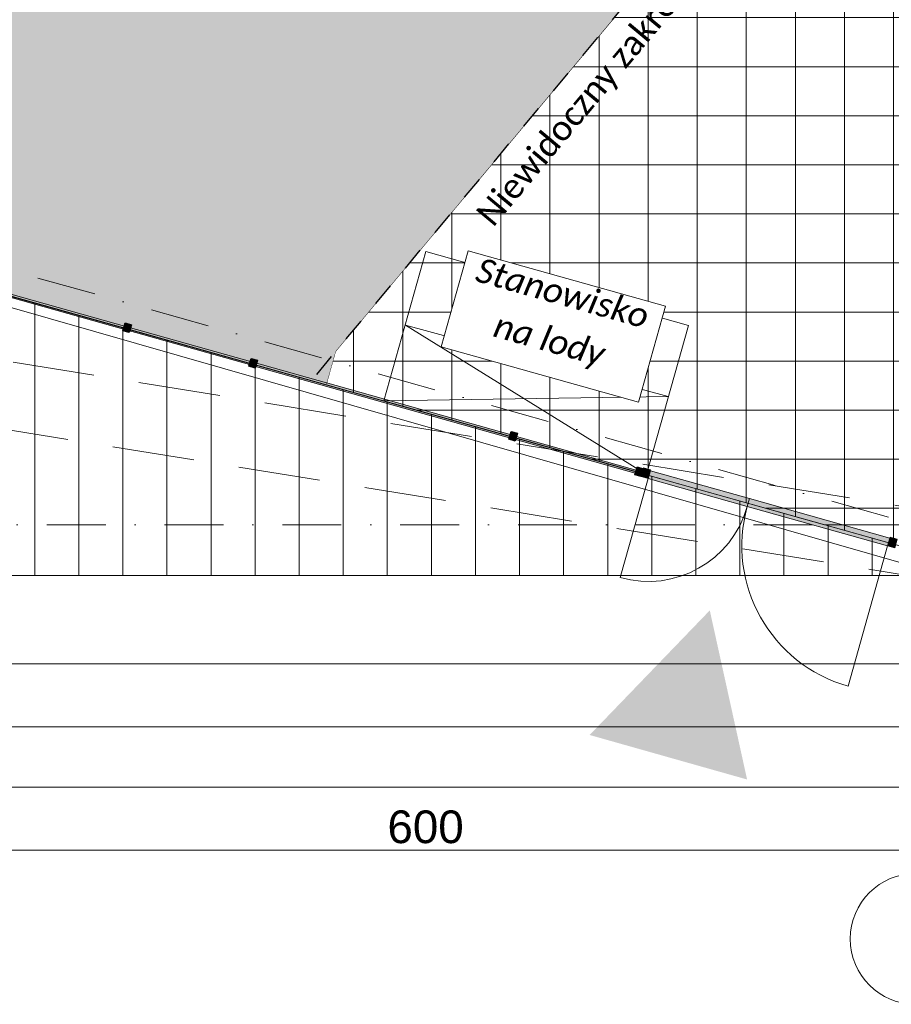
# Model space of a CAD drawing. Header units: millimetres. Extents: x 7523222 to 7678971, y 5352079 to 5786624.
# Tile 36 of 92: x 7558084 to 7563411, y 5757603 to 5763623. Entities that reach past the tile are written whole.
import ezdxf
from ezdxf.enums import TextEntityAlignment as Align

# ---------------------------------------------------------------- set-up
doc = ezdxf.new("R2010")
doc.units = ezdxf.units.MM
doc.header["$MEASUREMENT"] = 0
for name, pattern in [('Kropki i Kreski', [720, 360, -180, 0, -180]), ('Przerywana długa', [780, 500, -280]), ('Przerywana krótka', [282.222222, 141.111111, -141.111111]), ('Wipeout_Contour', [1000, 0, -1000])]:
    doc.linetypes.add(name, pattern=pattern)
for name, color, linetype in [('460-K Stropy', 7, 'Continuous'), ('Nowe_2025-08-14 Strefy', 7, 'Continuous'), ('Nowe_280-A Dachy Powłoki', 7, 'Continuous'), ('Nowe_290-A Ściany kurtynowe', 7, 'Continuous'), ('Nowe_299-A Wymiary opisy PB', 7, 'Continuous'), ('Nowe_410-K Osie', 7, 'Continuous'), ('Nowe_460-K Stropy', 7, 'Continuous'), ('Nowe_Drzwi Archicad', 7, 'Continuous')]:
    doc.layers.add(name, color=color, linetype=linetype)
for name, color, linetype, lineweight in [('460-K Stropy_Nr_pióra__89', 7, 'Continuous', 13), ('Nowe_2025-08-18 Opis stref_Nr_pióra__1', 7, 'Continuous', 13), ('Nowe_2025-09-12 Strefa Taras_Nr_pióra__2', 8, 'Continuous', 13), ('Nowe_290-A Ściany kurtynowe_Nr_pióra__1', 7, 'Continuous', 13), ('Nowe_290-A Ściany kurtynowe_Nr_pióra__27', 7, 'Continuous', 25), ('Nowe_299-A Wymiary opisy PB_Nr_pióra__6', 5, 'Continuous', 13), ('Nowe_320-W Umeblowanie_Nr_pióra__1', 7, 'Continuous', 13), ('Nowe_320-W Umeblowanie_Nr_pióra__22', 8, 'Continuous', 25), ('Nowe_320-W Umeblowanie_Nr_pióra__4', 7, 'Continuous', 13), ('Nowe_410-K Osie_Nr_pióra__1', 7, 'Continuous', 13), ('Nowe_410-K Osie_Nr_pióra__7', 7, 'Continuous', 13), ('Nowe_460-K Stropy_Nr_pióra__89', 7, 'Continuous', 13), ('Nowe_Drzwi Archicad_Nr_pióra__1', 7, 'Continuous', 13)]:
    doc.layers.add(name, color=color, linetype=linetype, lineweight=lineweight)
for name, color, linetype, lineweight, true_color in [('Nowe_2025-08-14 Strefy_Nr_pióra__234', 7, 'Continuous', 0, 0xe8e8e8), ('Nowe_2025-09-12 Strefa Taras_Nr_pióra__102', 7, 'Continuous', 5, 0xcccccc), ('Nowe_280-A Dachy Powłoki_Nr_pióra__61', 7, 'Continuous', 13, 0x6a6a6a), ('Nowe_299-A Wymiary opisy PB_Nr_pióra__45', 7, 'Continuous', 15, 0x40a5ff), ('Nowe_299-A Wymiary opisy PB_Nr_pióra__85', 7, 'Continuous', 13, 0x80c2ff), ('Nowe_410-K Osie_Nr_pióra__5', 7, 'Continuous', 13, 0x40a5ff)]:
    doc.layers.add(name, color=color, linetype=linetype, lineweight=lineweight, true_color=true_color)
doc.styles.add('STYL_AUTOMATYCZNY_2', font='arial.ttf')
doc.styles.add('STYL_AUTOMATYCZNY_3', font='arial.ttf')
doc.styles.add('STYL_AUTOMATYCZNY_4', font='calibri.ttf')
doc.styles.add('STYL_AUTOMATYCZNY_5', font='calibri.ttf')
doc.dimstyles.new('STYL_AUTOMATYCZNY__1', dxfattribs={"dimtxt": 200, "dimasz": 95, "dimexe": 0.18, "dimexo": 0.0625, "dimgap": 0, "dimtad": 1, "dimdec": 1, "dimlfac": 0.1, "dimzin": 0, "dimdsep": 46, "dimtxsty": 'STYL_AUTOMATYCZNY_2', "dimblk": 'ARROWHEAD_2', "dimblk1": 'ARROWHEAD_2', "dimblk2": 'ARROWHEAD_2', "dimcen": 0.09, "dimclrd": 256, "dimclre": 256, "dimclrt": 5, "dimadec": 1, "dimazin": 0, "dimtfac": 1, "dimtdec": 4, "dimtmove": 0, "dimatfit": 3, "dimfxl": 0, "dimtolj": 1, "dimtzin": 0, "dimarcsym": 0})
doc.dimstyles.new('STYL_AUTOMATYCZNY__2', dxfattribs={"dimtxt": 200, "dimasz": 95, "dimexe": 0.18, "dimexo": 0.0625, "dimgap": 0, "dimtad": 1, "dimtih": 1, "dimtoh": 1, "dimdec": 1, "dimlfac": 0.1, "dimzin": 0, "dimdsep": 46, "dimtxsty": 'STYL_AUTOMATYCZNY_2', "dimblk": 'ARROWHEAD_2', "dimblk1": 'ARROWHEAD_2', "dimblk2": 'ARROWHEAD_2', "dimcen": 0.09, "dimclrd": 256, "dimclre": 256, "dimclrt": 5, "dimadec": 1, "dimazin": 0, "dimtfac": 1, "dimtdec": 4, "dimtmove": 0, "dimatfit": 3, "dimfxl": 0, "dimtolj": 1, "dimtzin": 0, "dimarcsym": 0})

# ---------------------------------------------------------------- blocks, each defined once
blk = doc.blocks.new('Kawiarnia__7', base_point=(7565186.9, 5763177.5))
at = {"color": 254, "linetype": 'Wipeout_Contour', "lineweight": 0, "ltscale": 66562351.75979787}
blk.add_wipeout([(7569072.7, 5765680.5), (7563422.9, 5765680.5), (7560014.5, 5761595.8), (7559866.2, 5761418.1), (7563564.2, 5760377.7), (7563565.9, 5760633), (7569072.7, 5760633)], dxfattribs=at).dxf.layer = 'Nowe_2025-08-14 Strefy'
at = {"layer": 'Nowe_2025-08-14 Strefy_Nr_pióra__234', "linetype": 'Continuous', "lineweight": 0, "true_color": 0xe8e8e8}
h = blk.add_hatch(dxfattribs=at)
h.set_pattern_fill('Siatka_30x30', color=254, style=0, pattern_type=2)
h.set_pattern_definition([(0, (7564924.9, 5763035.88), (0, 300), []), (90, (7564924.9, 5763035.88), (-300, 0), [])])
h.paths.add_polyline_path([(7569072.7, 5765680.5), (7563422.9, 5765680.5), (7560014.5, 5761595.8), (7559866.2, 5761418.1), (7563564.2, 5760377.7), (7563565.9, 5760633), (7569072.7, 5760633)])
blk = doc.blocks.new('Biblioteka__8', base_point=(7556690.6, 5767524.6))
at = {"color": 254, "linetype": 'Wipeout_Contour', "lineweight": 0, "ltscale": 123630718.2130608}
blk.add_wipeout([(7547543, 5764885.4), (7559957.3, 5761392.5), (7560014.5, 5761595.8), (7563422.9, 5765680.5), (7569072.9, 5765680.5), (7569070.3, 5773058.8), (7565093.2, 5773058.8), (7565093.2, 5776112.5), (7563676.7, 5776112.5), (7563676.7, 5773058.8), (7551520.5, 5773058.8), (7549865, 5773043.1), (7547530.7, 5773043.1)], dxfattribs=at).dxf.layer = 'Nowe_2025-08-14 Strefy'
at = {"layer": 'Nowe_2025-08-14 Strefy_Nr_pióra__234', "linetype": 'Continuous', "lineweight": 0, "true_color": 0xe8e8e8}
h = blk.add_hatch(dxfattribs=at)
h.set_pattern_fill('Posadzka_z_cegieł_na_rąb', color=254, style=0, pattern_type=2)
h.set_pattern_definition([(0, (7555240.84, 5769835.6), (0, 499.98), [333.32, -166.66]), (0, (7555157.5, 5769918.94), (0, 499.98), [333.32, -166.66]), (0, (7555074.2, 5770002.27), (0, 499.98), [333.32, -166.66]), (0, (7554990.85, 5770085.6), (0, 499.98), [333.32, -166.66]), (0, (7554907.5, 5770168.93), (0, 499.98), [333.32, -166.66]), (0, (7554824.2, 5770252.26), (0, 499.98), [333.32, -166.66]), (90, (7555490.83, 5769835.6), (-499.98, 0), [333.32, -166.66]), (90, (7555407.5, 5769918.94), (-499.98, 0), [333.32, -166.66]), (90, (7555324.17, 5770002.27), (-499.98, 0), [333.32, -166.66]), (90, (7555240.84, 5770085.6), (-499.98, 0), [333.32, -166.66]), (90, (7555157.5, 5770168.93), (-499.98, 0), [333.32, -166.66]), (90, (7555074.2, 5770252.26), (-499.98, 0), [333.32, -166.66])])
h.paths.add_polyline_path([(7547543, 5764885.4), (7559957.3, 5761392.5), (7560014.5, 5761595.8), (7563422.9, 5765680.5), (7569072.9, 5765680.5), (7569070.3, 5773058.8), (7565093.2, 5773058.8), (7565093.2, 5776112.5), (7563676.7, 5776112.5), (7563676.7, 5773058.8), (7551520.5, 5773058.8), (7549865, 5773043.1), (7547530.7, 5773043.1)])
blk = doc.blocks.new('*X14', base_point=(6982742.1, 5361781.8))
at = {"layer": 'Nowe_2025-09-12 Strefa Taras_Nr_pióra__102', "color": 254, "linetype": 'Continuous', "lineweight": 5, "true_color": 0xcccccc}
for p, q in [((7558175.6, 5761890.2), (7558175.6, 5761717.2)), ((7558175.6, 5761890.2), (7558175.6, 5761717.2)), ((7558445, 5761814.6), (7558445, 5761717.2)), ((7558445, 5761814.6), (7558445, 5761717.2)), ((7558714.4, 5761739), (7558714.4, 5761717.2)), ((7558714.4, 5761739), (7558714.4, 5761717.2)), ((7558175.6, 5761717.2), (7558175.6, 5761467.2)), ((7558175.6, 5761717.2), (7558175.6, 5761467.2)), ((7558445, 5761717.2), (7558445, 5761467.2)), ((7558445, 5761717.2), (7558445, 5761467.2)), ((7558714.4, 5761717.2), (7558714.4, 5761467.2)), ((7558714.4, 5761717.2), (7558714.4, 5761467.2)), ((7558983.8, 5761663.4), (7558983.8, 5761467.2)), ((7558983.8, 5761663.4), (7558983.8, 5761467.2)), ((7559253.2, 5761587.7), (7559253.2, 5761467.2)), ((7559253.2, 5761587.7), (7559253.2, 5761467.2)), ((7559522.6, 5761512.1), (7559522.6, 5761467.2)), ((7559522.6, 5761512.1), (7559522.6, 5761467.2)), ((7558175.6, 5761467.2), (7558175.6, 5761217.2)), ((7558175.6, 5761467.2), (7558175.6, 5761217.2)), ((7558445, 5761467.2), (7558445, 5761217.2)), ((7558445, 5761467.2), (7558445, 5761217.2)), ((7558714.4, 5761467.2), (7558714.4, 5761217.2)), ((7558714.4, 5761467.2), (7558714.4, 5761217.2)), ((7558983.8, 5761467.2), (7558983.8, 5761217.2)), ((7558983.8, 5761467.2), (7558983.8, 5761217.2)), ((7559253.2, 5761467.2), (7559253.2, 5761217.2)), ((7559253.2, 5761467.2), (7559253.2, 5761217.2)), ((7559522.6, 5761467.2), (7559522.6, 5761217.2)), ((7559522.6, 5761467.2), (7559522.6, 5761217.2)), ((7559792, 5761436.5), (7559792, 5761217.2)), ((7559792, 5761436.5), (7559792, 5761217.2)), ((7560061.4, 5761360.9), (7560061.4, 5761217.2)), ((7560061.4, 5761360.9), (7560061.4, 5761217.2)), ((7560330.8, 5761285.3), (7560330.8, 5761217.2)), ((7560330.8, 5761285.3), (7560330.8, 5761217.2)), ((7558175.6, 5761217.2), (7558175.6, 5760967.2)), ((7558175.6, 5761217.2), (7558175.6, 5760967.2)), ((7558445, 5761217.2), (7558445, 5760967.2)), ((7558445, 5761217.2), (7558445, 5760967.2)), ((7558714.4, 5761217.2), (7558714.4, 5760967.2)), ((7558714.4, 5761217.2), (7558714.4, 5760967.2)), ((7558983.8, 5761217.2), (7558983.8, 5760967.2)), ((7558983.8, 5761217.2), (7558983.8, 5760967.2)), ((7559253.2, 5761217.2), (7559253.2, 5760967.2)), ((7559253.2, 5761217.2), (7559253.2, 5760967.2)), ((7559522.6, 5761217.2), (7559522.6, 5760967.2)), ((7559522.6, 5761217.2), (7559522.6, 5760967.2)), ((7559792, 5761217.2), (7559792, 5760967.2)), ((7559792, 5761217.2), (7559792, 5760967.2)), ((7560061.4, 5761217.2), (7560061.4, 5760967.2)), ((7560061.4, 5761217.2), (7560061.4, 5760967.2)), ((7560330.8, 5761217.2), (7560330.8, 5760967.2)), ((7560330.8, 5761217.2), (7560330.8, 5760967.2)), ((7560600.2, 5761209.7), (7560600.2, 5760967.2)), ((7560600.2, 5761209.7), (7560600.2, 5760967.2)), ((7560869.6, 5761134), (7560869.6, 5760967.2)), ((7560869.6, 5761134), (7560869.6, 5760967.2)), ((7561139, 5761058.4), (7561139, 5760967.2)), ((7561139, 5761058.4), (7561139, 5760967.2)), ((7558175.6, 5760967.2), (7558175.6, 5760717.2)), ((7558175.6, 5760967.2), (7558175.6, 5760717.2)), ((7558445, 5760967.2), (7558445, 5760717.2)), ((7558445, 5760967.2), (7558445, 5760717.2)), ((7558714.4, 5760967.2), (7558714.4, 5760717.2)), ((7558714.4, 5760967.2), (7558714.4, 5760717.2)), ((7558983.8, 5760967.2), (7558983.8, 5760717.2)), ((7558983.8, 5760967.2), (7558983.8, 5760717.2)), ((7559253.2, 5760967.2), (7559253.2, 5760717.2)), ((7559253.2, 5760967.2), (7559253.2, 5760717.2)), ((7559522.6, 5760967.2), (7559522.6, 5760717.2)), ((7559522.6, 5760967.2), (7559522.6, 5760717.2)), ((7559792, 5760967.2), (7559792, 5760717.2)), ((7559792, 5760967.2), (7559792, 5760717.2)), ((7560061.4, 5760967.2), (7560061.4, 5760717.2)), ((7560061.4, 5760967.2), (7560061.4, 5760717.2)), ((7560330.8, 5760967.2), (7560330.8, 5760717.2)), ((7560330.8, 5760967.2), (7560330.8, 5760717.2)), ((7560600.2, 5760967.2), (7560600.2, 5760717.2)), ((7560600.2, 5760967.2), (7560600.2, 5760717.2)), ((7560869.6, 5760967.2), (7560869.6, 5760717.2)), ((7560869.6, 5760967.2), (7560869.6, 5760717.2)), ((7561139, 5760967.2), (7561139, 5760717.2)), ((7561139, 5760967.2), (7561139, 5760717.2)), ((7561408.4, 5760982.8), (7561408.4, 5760967.2)), ((7561408.4, 5760982.8), (7561408.4, 5760967.2)), ((7561408.4, 5760967.2), (7561408.4, 5760717.2)), ((7561408.4, 5760967.2), (7561408.4, 5760717.2)), ((7561677.8, 5760907.2), (7561677.8, 5760717.2)), ((7561677.8, 5760907.2), (7561677.8, 5760717.2)), ((7561947.2, 5760831.6), (7561947.2, 5760717.2)), ((7561947.2, 5760831.6), (7561947.2, 5760717.2)), ((7558175.6, 5760717.2), (7558175.6, 5760467.2)), ((7558175.6, 5760717.2), (7558175.6, 5760467.2)), ((7558445, 5760717.2), (7558445, 5760467.2)), ((7558445, 5760717.2), (7558445, 5760467.2)), ((7558714.4, 5760717.2), (7558714.4, 5760467.2)), ((7558714.4, 5760717.2), (7558714.4, 5760467.2)), ((7558983.8, 5760717.2), (7558983.8, 5760467.2)), ((7558983.8, 5760717.2), (7558983.8, 5760467.2)), ((7559253.2, 5760717.2), (7559253.2, 5760467.2)), ((7559253.2, 5760717.2), (7559253.2, 5760467.2)), ((7559522.6, 5760717.2), (7559522.6, 5760467.2)), ((7559522.6, 5760717.2), (7559522.6, 5760467.2)), ((7559792, 5760717.2), (7559792, 5760467.2)), ((7559792, 5760717.2), (7559792, 5760467.2)), ((7560061.4, 5760717.2), (7560061.4, 5760467.2)), ((7560061.4, 5760717.2), (7560061.4, 5760467.2)), ((7560330.8, 5760717.2), (7560330.8, 5760467.2)), ((7560330.8, 5760717.2), (7560330.8, 5760467.2)), ((7560600.2, 5760717.2), (7560600.2, 5760467.2)), ((7560600.2, 5760717.2), (7560600.2, 5760467.2)), ((7560869.6, 5760717.2), (7560869.6, 5760467.2)), ((7560869.6, 5760717.2), (7560869.6, 5760467.2)), ((7561139, 5760717.2), (7561139, 5760467.2)), ((7561139, 5760717.2), (7561139, 5760467.2)), ((7561408.4, 5760717.2), (7561408.4, 5760467.2)), ((7561408.4, 5760717.2), (7561408.4, 5760467.2)), ((7561677.8, 5760717.2), (7561677.8, 5760467.2)), ((7561677.8, 5760717.2), (7561677.8, 5760467.2)), ((7561947.2, 5760717.2), (7561947.2, 5760467.2)), ((7561947.2, 5760717.2), (7561947.2, 5760467.2)), ((7562216.5, 5760756), (7562216.5, 5760717.2)), ((7562216.5, 5760756), (7562216.5, 5760717.2)), ((7562216.5, 5760717.2), (7562216.5, 5760467.2)), ((7562216.5, 5760717.2), (7562216.5, 5760467.2)), ((7562485.9, 5760680.3), (7562485.9, 5760467.2)), ((7562485.9, 5760680.3), (7562485.9, 5760467.2)), ((7562755.3, 5760604.7), (7562755.3, 5760467.2)), ((7562755.3, 5760604.7), (7562755.3, 5760467.2)), ((7563024.7, 5760529.1), (7563024.7, 5760467.2)), ((7563024.7, 5760529.1), (7563024.7, 5760467.2)), ((7558175.6, 5760467.2), (7558175.6, 5760225.6)), ((7558175.6, 5760467.2), (7558175.6, 5760225.6)), ((7558445, 5760467.2), (7558445, 5760225.6)), ((7558445, 5760467.2), (7558445, 5760225.6)), ((7558714.4, 5760467.2), (7558714.4, 5760225.6)), ((7558714.4, 5760467.2), (7558714.4, 5760225.6)), ((7558983.8, 5760467.2), (7558983.8, 5760225.6)), ((7558983.8, 5760467.2), (7558983.8, 5760225.6)), ((7559253.2, 5760467.2), (7559253.2, 5760225.6)), ((7559253.2, 5760467.2), (7559253.2, 5760225.6)), ((7559522.6, 5760467.2), (7559522.6, 5760225.6)), ((7559522.6, 5760467.2), (7559522.6, 5760225.6)), ((7559792, 5760467.2), (7559792, 5760225.6)), ((7559792, 5760467.2), (7559792, 5760225.6)), ((7560061.4, 5760467.2), (7560061.4, 5760225.6)), ((7560061.4, 5760467.2), (7560061.4, 5760225.6)), ((7560330.8, 5760467.2), (7560330.8, 5760225.6)), ((7560330.8, 5760467.2), (7560330.8, 5760225.6)), ((7560600.2, 5760467.2), (7560600.2, 5760225.6)), ((7560600.2, 5760467.2), (7560600.2, 5760225.6)), ((7560869.6, 5760467.2), (7560869.6, 5760225.6)), ((7560869.6, 5760467.2), (7560869.6, 5760225.6)), ((7561139, 5760467.2), (7561139, 5760225.6)), ((7561139, 5760467.2), (7561139, 5760225.6)), ((7561408.4, 5760467.2), (7561408.4, 5760225.6)), ((7561408.4, 5760467.2), (7561408.4, 5760225.6)), ((7561677.8, 5760467.2), (7561677.8, 5760225.6)), ((7561677.8, 5760467.2), (7561677.8, 5760225.6)), ((7561947.2, 5760467.2), (7561947.2, 5760225.6)), ((7561947.2, 5760467.2), (7561947.2, 5760225.6)), ((7562216.5, 5760467.2), (7562216.5, 5760225.6)), ((7562216.5, 5760467.2), (7562216.5, 5760225.6)), ((7562485.9, 5760467.2), (7562485.9, 5760225.6)), ((7562485.9, 5760467.2), (7562485.9, 5760225.6)), ((7562755.3, 5760467.2), (7562755.3, 5760225.6)), ((7562755.3, 5760467.2), (7562755.3, 5760225.6)), ((7563024.7, 5760467.2), (7563024.7, 5760225.6)), ((7563024.7, 5760467.2), (7563024.7, 5760225.6)), ((7563294.1, 5760453.5), (7563294.1, 5760225.6)), ((7563294.1, 5760453.5), (7563294.1, 5760225.6))]:
    blk.add_line(p, q, dxfattribs=at)
blk = doc.blocks.new('Wypełnienie_2', base_point=(6982742.1, 5361781.8))
at = {"layer": 'Nowe_2025-09-12 Strefa Taras_Nr_pióra__2', "color": 8, "linetype": 'Continuous', "lineweight": 13, "flags": 128}
blk.add_lwpolyline([(7545569.1, 5760225.6), (7563560.7, 5760225.6), (7563556.3, 5760379.9), (7545569.3, 5765428.6)], close=True, dxfattribs=at)
at = {"layer": 'Nowe_2025-09-12 Strefa Taras_Nr_pióra__102', "color": 254, "linetype": 'Continuous', "lineweight": 5, "true_color": 0xcccccc}
blk.add_blockref('*X14', (6982742.1, 5361781.8), dxfattribs=at)
blk = doc.blocks.new('Strop_1', base_point=(7545569.3, 5765416.7))
at = {"layer": '460-K Stropy_Nr_pióra__89', "color": 7, "linetype": 'Continuous', "lineweight": 13, "flags": 128}
blk.add_lwpolyline([(7545569.3, 5765416.7), (7545569.4, 5765416.7), (7545583.3, 5760225.6), (7563556.7, 5760225.6), (7563556.7, 5760277.2), (7545569.3, 5765440.9)], close=True, dxfattribs=at)
blk = doc.blocks.new('Strop_2', base_point=(7545569.3, 5765440.7))
at = {"layer": 'Nowe_460-K Stropy_Nr_pióra__89', "color": 7, "linetype": 'Continuous', "lineweight": 13, "flags": 128}
blk.add_lwpolyline([(7545569.3, 5765440.7), (7545570.4, 5774069.3), (7545569.9, 5774225), (7550411, 5775591.3), (7550367.5, 5775745.3), (7563478, 5779445.6), (7569230.3, 5779445.6), (7569230.3, 5760535.6), (7563002.9, 5760535.6), (7547524.7, 5764890.6), (7545824.4, 5765369)], close=True, dxfattribs=at)
blk = doc.blocks.new('Przegroda strukturalna_13', base_point=(6982742.1, 5361781.8))
at = {"layer": 'Nowe_290-A Ściany kurtynowe', "linetype": 'Continuous', "lineweight": 0, "true_color": 0x000000}
for points in [[(7557139.2, 5762175), (7558746.8, 5761722.7), (7558752.2, 5761742), (7557144.6, 5762194.3)], [(7558753.7, 5761710.4), (7558767.2, 5761758.5), (7558728.7, 5761769.4), (7558715.2, 5761721.2)], [(7558727.5, 5761728.2), (7559516.9, 5761506.1), (7559522.3, 5761525.3), (7558732.9, 5761747.4)], [(7559523.8, 5761493.7), (7559537.3, 5761541.9), (7559498.8, 5761552.7), (7559485.3, 5761504.6)], [(7559497.6, 5761511.5), (7561105.2, 5761059.2), (7561110.6, 5761078.4), (7559503, 5761530.7)], [(7561112.1, 5761046.8), (7561125.6, 5761095), (7561087.1, 5761105.8), (7561073.6, 5761057.7)], [(7561085.9, 5761064.6), (7561875.3, 5760842.5), (7561880.7, 5760861.7), (7561091.3, 5761083.8)], [(7561882.2, 5760830.2), (7561895.7, 5760878.3), (7561857.2, 5760889.1), (7561843.7, 5760841)]]:
    blk.add_hatch(color=18, dxfattribs=at).paths.add_polyline_path(points)
at = {"layer": 'Nowe_Drzwi Archicad', "linetype": 'Continuous', "lineweight": 0, "true_color": 0x000000}
for points in [[(7561897.1, 5760883.1), (7561882.2, 5760830.2), (7561925.5, 5760818), (7561940.4, 5760870.9)], [(7561939.1, 5760866.1), (7561925.5, 5760818), (7562531.3, 5760647.5), (7562544.8, 5760695.7)], [(7563402.2, 5760454.4), (7562544.8, 5760695.7), (7562531.3, 5760647.5), (7563388.7, 5760406.3)], [(7563432, 5760394.1), (7563446.9, 5760447), (7563403.6, 5760459.2), (7563388.7, 5760406.3)]]:
    blk.add_hatch(color=18, dxfattribs=at).paths.add_polyline_path(points)
at = {"layer": 'Nowe_290-A Ściany kurtynowe_Nr_pióra__1', "color": 7, "linetype": 'Continuous', "lineweight": 13, "flags": 128}
for points in [[(7557139.2, 5762175), (7557144.6, 5762194.3), (7558752.2, 5761742), (7558746.8, 5761722.7)], [(7558727.5, 5761728.2), (7558732.9, 5761747.4), (7559522.3, 5761525.3), (7559516.9, 5761506.1)], [(7559497.6, 5761511.5), (7559503, 5761530.7), (7561110.6, 5761078.4), (7561105.2, 5761059.2)], [(7561085.9, 5761064.6), (7561091.3, 5761083.8), (7561880.7, 5760861.7), (7561875.3, 5760842.5)]]:
    blk.add_lwpolyline(points, close=True, dxfattribs=at)
at = {"layer": 'Nowe_290-A Ściany kurtynowe_Nr_pióra__27', "color": 7, "linetype": 'Continuous', "lineweight": 25, "flags": 128}
for points in [[(7558753.7, 5761710.4), (7558715.2, 5761721.2), (7558728.7, 5761769.4), (7558767.2, 5761758.5)], [(7559523.8, 5761493.7), (7559485.3, 5761504.6), (7559498.8, 5761552.7), (7559537.3, 5761541.9)], [(7561112.1, 5761046.8), (7561073.6, 5761057.7), (7561087.1, 5761105.8), (7561125.6, 5761095)], [(7561882.2, 5760830.2), (7561843.7, 5760841), (7561857.2, 5760889.1), (7561895.7, 5760878.3)]]:
    blk.add_lwpolyline(points, close=True, dxfattribs=at)
at = {"layer": 'Nowe_Drzwi Archicad_Nr_pióra__1', "color": 7, "linetype": 'Continuous', "lineweight": 13}
for p, q in [((7561925.5, 5760818), (7561755.1, 5760212.2)), ((7563388.7, 5760406.3), (7563147.5, 5759548.9))]:
    blk.add_line(p, q, dxfattribs=at)
at = {"layer": 'Nowe_Drzwi Archicad_Nr_pióra__1', "color": 7, "linetype": 'Continuous', "lineweight": 13, "flags": 128}
for points in [[(7561897.1, 5760883.1), (7561940.4, 5760870.9), (7561925.5, 5760818), (7561882.2, 5760830.2)], [(7561939.1, 5760866.1), (7562544.8, 5760695.7), (7562531.3, 5760647.5), (7561925.5, 5760818)], [(7563402.2, 5760454.4), (7562544.8, 5760695.7), (7562531.3, 5760647.5), (7563388.7, 5760406.3)], [(7563432, 5760394.1), (7563388.7, 5760406.3), (7563403.6, 5760459.2), (7563446.9, 5760447)]]:
    blk.add_lwpolyline(points, close=True, dxfattribs=at)
at = {"layer": 'Nowe_Drzwi Archicad_Nr_pióra__1', "color": 7, "linetype": 'Continuous', "lineweight": 13}
for centre, radius, start, end in [((7561925.5, 5760818), 629.3, 254.28553, 344.28553), ((7563388.7, 5760406.3), 890.7, 164.28553, 254.28553)]:
    blk.add_arc(centre, radius, start, end, dxfattribs=at)
blk = doc.blocks.new('Dach_1', base_point=(7545724.4, 5763108.3))
at = {"layer": 'Nowe_280-A Dachy Powłoki_Nr_pióra__61', "color": 251, "linetype": 'Przerywana długa', "lineweight": 13, "true_color": 0x6a6a6a, "flags": 128}
for points in [[(7545724.4, 5763531.4), (7563565.9, 5760633), (7568822.9, 5760633)], [(7569230.3, 5760225.6), (7563509.5, 5760225.6), (7545724.4, 5763108.3)]]:
    blk.add_lwpolyline(points, dxfattribs=at)
blk = doc.blocks.new('Standardowy znacznik osi[35]', base_point=(7571131, 5760535.6))
at = {"layer": 'Nowe_410-K Osie_Nr_pióra__5', "color": 161, "linetype": 'Kropki i Kreski', "lineweight": 13, "true_color": 0x40a5ff}
blk.add_line((7570131, 5760535.6), (7535691, 5760535.6), dxfattribs=at)
at = {"layer": 'Nowe_410-K Osie_Nr_pióra__1', "color": 7, "lineweight": 13, "style": 'STYL_AUTOMATYCZNY_3'}
for tag, p in [('AC_MarkerText_1_1', (7534291, 5760710.6)), ('AC_MarkerText_1_0', (7571531, 5760710.6))]:
    blk.add_attdef(tag, text='', height=350, dxfattribs=at).set_placement(p, align=Align.TOP_CENTER)
blk = doc.blocks.new('Standardowy znacznik osi[45]', base_point=(7563560.7, 5781536.1))
at = {"layer": 'Nowe_410-K Osie_Nr_pióra__7', "color": 7, "linetype": 'Continuous', "lineweight": 13}
blk.add_circle((7563560.7, 5758003.4), 400, dxfattribs=at)
at = {"layer": 'Nowe_410-K Osie_Nr_pióra__1', "color": 7, "lineweight": 13, "style": 'STYL_AUTOMATYCZNY_3'}
for tag, p in [('AC_MarkerText_1_0', (7563560.7, 5782111.1)), ('AC_MarkerText_1_1', (7563560.7, 5758178.4))]:
    blk.add_attdef(tag, text='', height=350, dxfattribs=at).set_placement(p, align=Align.TOP_CENTER)
blk = doc.blocks.new('Standardowy znacznik osi[97]', base_point=(7565743.5, 5759920.4))
at = {"layer": 'Nowe_410-K Osie_Nr_pióra__5', "color": 161, "linetype": 'Kropki i Kreski', "lineweight": 13, "true_color": 0x40a5ff}
blk.add_line((7564780.8, 5760191.2), (7541379.6, 5766775.4), dxfattribs=at)
at = {"layer": 'Nowe_410-K Osie_Nr_pióra__1', "color": 7, "lineweight": 13, "style": 'STYL_AUTOMATYCZNY_3'}
for tag, p in [('AC_MarkerText_1_1', (7540031.9, 5767329.6)), ('AC_MarkerText_1_0', (7566128.5, 5759987))]:
    blk.add_attdef(tag, text='', height=350, rotation=360, dxfattribs=at).set_placement(p, align=Align.TOP_CENTER)
blk = doc.blocks.new('*D276', base_point=(6982742.1, 5361781.8))
at = {"layer": 'Nowe_299-A Wymiary opisy PB_Nr_pióra__45', "color": 161, "linetype": 'Continuous', "lineweight": 15, "true_color": 0x40a5ff}
for p, q in [((7557596.5, 5758608.4), (7557524.3, 5758483.4)), ((7563596.8, 5758608.4), (7563524.7, 5758483.4))]:
    blk.add_line(p, q, dxfattribs=at)
at = {"layer": 'Nowe_299-A Wymiary opisy PB_Nr_pióra__85', "color": 151, "linetype": 'Continuous', "lineweight": 13, "true_color": 0x80c2ff}
for p, q in [((7557560.4, 5758452.1), (7557560.4, 5758639.6)), ((7563560.7, 5758452.1), (7563560.7, 5758639.6)), ((7557560.4, 5758545.9), (7563560.7, 5758545.9))]:
    blk.add_line(p, q, dxfattribs=at)
at = {"layer": 'Nowe_299-A Wymiary opisy PB_Nr_pióra__6', "color": 5, "lineweight": 13, "insert": (7560331.7, 5758585.9), "char_height": 200, "attachment_point": 7, "style": 'STYL_AUTOMATYCZNY_2'}
blk.add_mtext('\\A1;{\\pql;\\fArial|b0|i0|c238|p0;\\W1.000000;600}', dxfattribs=at)
blk = doc.blocks.new('ARROWHEAD_2')
at = {"color": 0, "linetype": 'Continuous', "lineweight": 0}
for p, q in [((-0.378, -0.655), (0.378, 0.655)), ((0, 0), (-1, 0))]:
    blk.add_line(p, q, dxfattribs=at)
blk = doc.blocks.new('*D278', base_point=(6982742.1, 5361781.8))
at = {"layer": 'Nowe_299-A Wymiary opisy PB_Nr_pióra__45', "color": 161, "linetype": 'Continuous', "lineweight": 15, "true_color": 0x40a5ff}
for p, q in [((7524916.3, 5758993), (7524844.1, 5758868)), ((7569194.2, 5758868), (7569266.4, 5758993))]:
    blk.add_line(p, q, dxfattribs=at)
at = {"layer": 'Nowe_299-A Wymiary opisy PB_Nr_pióra__85', "color": 151, "linetype": 'Continuous', "lineweight": 13, "true_color": 0x80c2ff}
for p, q in [((7524880.2, 5758836.7), (7524880.2, 5759024.2)), ((7569230.3, 5758836.7), (7569230.3, 5759024.2)), ((7524819, 5758930.5), (7524880.2, 5758930.5)), ((7524880.2, 5758930.5), (7569230.3, 5758930.5)), ((7569230.3, 5758930.5), (7569291.4, 5758930.5))]:
    blk.add_line(p, q, dxfattribs=at)
at = {"layer": 'Nowe_299-A Wymiary opisy PB_Nr_pióra__6', "color": 5, "lineweight": 13, "insert": (7546712, 5758970.5), "char_height": 200, "attachment_point": 7, "style": 'STYL_AUTOMATYCZNY_2'}
blk.add_mtext('\\A1;{\\pql;\\fArial|b0|i0|c238|p0;\\W1.000000;4\xa0435}', dxfattribs=at)
blk = doc.blocks.new('*D282', base_point=(6982742.1, 5361781.8))
at = {"layer": 'Nowe_299-A Wymiary opisy PB_Nr_pióra__45', "color": 161, "linetype": 'Continuous', "lineweight": 15, "true_color": 0x40a5ff}
for p, q in [((7545596, 5759362.8), (7545523.8, 5759237.8)), ((7569194.2, 5759237.8), (7569266.4, 5759362.8))]:
    blk.add_line(p, q, dxfattribs=at)
at = {"layer": 'Nowe_299-A Wymiary opisy PB_Nr_pióra__85', "color": 151, "linetype": 'Continuous', "lineweight": 13, "true_color": 0x80c2ff}
for p, q in [((7545559.9, 5759206.6), (7545559.9, 5759394.1)), ((7569230.3, 5759206.6), (7569230.3, 5759394.1)), ((7545559.9, 5759300.3), (7569230.3, 5759300.3)), ((7569230.3, 5759300.3), (7569291.4, 5759300.3))]:
    blk.add_line(p, q, dxfattribs=at)
at = {"layer": 'Nowe_299-A Wymiary opisy PB_Nr_pióra__6', "color": 5, "lineweight": 13, "insert": (7557051.9, 5759340.3), "char_height": 200, "attachment_point": 7, "style": 'STYL_AUTOMATYCZNY_2'}
blk.add_mtext('\\A1;{\\pql;\\fArial|b0|i0|c238|p0;\\W1.000000;2\xa0367}', dxfattribs=at)
blk = doc.blocks.new('*D287', base_point=(6982742.1, 5361781.8))
at = {"layer": 'Nowe_299-A Wymiary opisy PB_Nr_pióra__45', "color": 161, "linetype": 'Continuous', "lineweight": 15, "true_color": 0x40a5ff}
for p, q in [((7545596.5, 5759748.2), (7545524.3, 5759623.2)), ((7563596.8, 5759748.2), (7563524.7, 5759623.2))]:
    blk.add_line(p, q, dxfattribs=at)
at = {"layer": 'Nowe_299-A Wymiary opisy PB_Nr_pióra__85', "color": 151, "linetype": 'Continuous', "lineweight": 13, "true_color": 0x80c2ff}
for p, q in [((7545560.4, 5759592), (7545560.4, 5759779.5)), ((7563560.7, 5759592), (7563560.7, 5759779.5)), ((7545560.4, 5759685.7), (7563560.7, 5759685.7))]:
    blk.add_line(p, q, dxfattribs=at)
at = {"layer": 'Nowe_299-A Wymiary opisy PB_Nr_pióra__6', "color": 5, "lineweight": 13, "insert": (7554217.4, 5759725.7), "char_height": 200, "attachment_point": 7, "style": 'STYL_AUTOMATYCZNY_2'}
blk.add_mtext('\\A1;{\\pql;\\fArial|b0|i0|c238|p0;\\W1.000000;1\xa0800}', dxfattribs=at)
blk = doc.blocks.new('*D301', base_point=(6982742.1, 5361781.8))
at = {"layer": 'Nowe_299-A Wymiary opisy PB_Nr_pióra__45', "color": 161, "linetype": 'Continuous', "lineweight": 15, "true_color": 0x40a5ff}
for p, q in [((7557596.5, 5781305.8), (7557524.3, 5781180.8)), ((7563596.8, 5781305.8), (7563524.7, 5781180.8))]:
    blk.add_line(p, q, dxfattribs=at)
at = {"layer": 'Nowe_299-A Wymiary opisy PB_Nr_pióra__85', "color": 151, "linetype": 'Continuous', "lineweight": 13, "true_color": 0x80c2ff}
for p, q in [((7557560.4, 5781149.5), (7557560.4, 5781337)), ((7563560.7, 5781149.5), (7563560.7, 5781337)), ((7557560.4, 5781243.3), (7563560.7, 5781243.3))]:
    blk.add_line(p, q, dxfattribs=at)
at = {"layer": 'Nowe_299-A Wymiary opisy PB_Nr_pióra__6', "color": 5, "lineweight": 13, "insert": (7560331.7, 5781283.3), "char_height": 200, "attachment_point": 7, "style": 'STYL_AUTOMATYCZNY_2'}
blk.add_mtext('\\A1;{\\pql;\\fArial|b0|i0|c238|p0;\\W1.000000;600}', dxfattribs=at)
blk = doc.blocks.new('*D303', base_point=(6982742.1, 5361781.8))
at = {"layer": 'Nowe_299-A Wymiary opisy PB_Nr_pióra__45', "color": 161, "linetype": 'Continuous', "lineweight": 15, "true_color": 0x40a5ff}
for p, q in [((7524916.3, 5780885.3), (7524844.1, 5780760.3)), ((7569194.2, 5780760.3), (7569266.4, 5780885.3))]:
    blk.add_line(p, q, dxfattribs=at)
at = {"layer": 'Nowe_299-A Wymiary opisy PB_Nr_pióra__85', "color": 151, "linetype": 'Continuous', "lineweight": 13, "true_color": 0x80c2ff}
for p, q in [((7524880.2, 5780729.1), (7524880.2, 5780916.6)), ((7569230.3, 5780729.1), (7569230.3, 5780916.6)), ((7524819, 5780822.8), (7524880.2, 5780822.8)), ((7524880.2, 5780822.8), (7569230.3, 5780822.8)), ((7569230.3, 5780822.8), (7569291.4, 5780822.8))]:
    blk.add_line(p, q, dxfattribs=at)
at = {"layer": 'Nowe_299-A Wymiary opisy PB_Nr_pióra__6', "color": 5, "lineweight": 13, "insert": (7546712, 5780862.8), "char_height": 200, "attachment_point": 7, "style": 'STYL_AUTOMATYCZNY_2'}
blk.add_mtext('\\A1;{\\pql;\\fArial|b0|i0|c238|p0;\\W1.000000;4\xa0435}', dxfattribs=at)
blk = doc.blocks.new('*D307', base_point=(6982742.1, 5361781.8))
at = {"layer": 'Nowe_299-A Wymiary opisy PB_Nr_pióra__45', "color": 161, "linetype": 'Continuous', "lineweight": 15, "true_color": 0x40a5ff}
for p, q in [((7545596, 5780443.6), (7545523.8, 5780318.6)), ((7569194.2, 5780318.6), (7569266.4, 5780443.6))]:
    blk.add_line(p, q, dxfattribs=at)
at = {"layer": 'Nowe_299-A Wymiary opisy PB_Nr_pióra__85', "color": 151, "linetype": 'Continuous', "lineweight": 13, "true_color": 0x80c2ff}
for p, q in [((7545559.9, 5780287.4), (7545559.9, 5780474.9)), ((7569230.3, 5780287.4), (7569230.3, 5780474.9)), ((7545559.9, 5780381.1), (7569230.3, 5780381.1)), ((7569230.3, 5780381.1), (7569291.4, 5780381.1))]:
    blk.add_line(p, q, dxfattribs=at)
at = {"layer": 'Nowe_299-A Wymiary opisy PB_Nr_pióra__6', "color": 5, "lineweight": 13, "insert": (7557051.9, 5780421.1), "char_height": 200, "attachment_point": 7, "style": 'STYL_AUTOMATYCZNY_2'}
blk.add_mtext('\\A1;{\\pql;\\fArial|b0|i0|c238|p0;\\W1.000000;2\xa0367}', dxfattribs=at)
blk = doc.blocks.new('*D312', base_point=(6982742.1, 5361781.8))
at = {"layer": 'Nowe_299-A Wymiary opisy PB_Nr_pióra__45', "color": 161, "linetype": 'Continuous', "lineweight": 15, "true_color": 0x40a5ff}
for p, q in [((7545596.5, 5780001.9), (7545524.3, 5779876.9)), ((7563596.8, 5780001.9), (7563524.7, 5779876.9))]:
    blk.add_line(p, q, dxfattribs=at)
at = {"layer": 'Nowe_299-A Wymiary opisy PB_Nr_pióra__85', "color": 151, "linetype": 'Continuous', "lineweight": 13, "true_color": 0x80c2ff}
for p, q in [((7545560.4, 5779845.6), (7545560.4, 5780033.1)), ((7563560.7, 5779845.6), (7563560.7, 5780033.1)), ((7545560.4, 5779939.4), (7563560.7, 5779939.4))]:
    blk.add_line(p, q, dxfattribs=at)
at = {"layer": 'Nowe_299-A Wymiary opisy PB_Nr_pióra__6', "color": 5, "lineweight": 13, "insert": (7554217.4, 5779979.4), "char_height": 200, "attachment_point": 7, "style": 'STYL_AUTOMATYCZNY_2'}
blk.add_mtext('\\A1;{\\pql;\\fArial|b0|i0|c238|p0;\\W1.000000;1\xa0800}', dxfattribs=at)
blk = doc.blocks.new('*D316', base_point=(6982742.1, 5361781.8))
at = {"layer": 'Nowe_299-A Wymiary opisy PB_Nr_pióra__45', "color": 161, "linetype": 'Continuous', "lineweight": 15, "true_color": 0x40a5ff}
for p, q in [((7534815.3, 5767801.6), (7534940.3, 5767729.5)), ((7534815.3, 5760571.7), (7534940.3, 5760499.5))]:
    blk.add_line(p, q, dxfattribs=at)
at = {"layer": 'Nowe_299-A Wymiary opisy PB_Nr_pióra__85', "color": 151, "linetype": 'Continuous', "lineweight": 13, "true_color": 0x80c2ff}
for p, q in [((7534971.5, 5767765.5), (7534784, 5767765.5)), ((7534877.8, 5760535.6), (7534877.8, 5767765.5)), ((7534971.5, 5760535.6), (7534784, 5760535.6)), ((7534877.8, 5760474.5), (7534877.8, 5760535.6))]:
    blk.add_line(p, q, dxfattribs=at)
at = {"layer": 'Nowe_299-A Wymiary opisy PB_Nr_pióra__6', "color": 5, "lineweight": 13, "insert": (7534837.8, 5763921.8), "char_height": 200, "attachment_point": 7, "rotation": 90, "style": 'STYL_AUTOMATYCZNY_2'}
blk.add_mtext('\\A1;{\\pql;\\fArial|b0|i0|c238|p0;\\W1.000000;723}', dxfattribs=at)
blk = doc.blocks.new('*D319', base_point=(6982742.1, 5361781.8))
at = {"layer": 'Nowe_299-A Wymiary opisy PB_Nr_pióra__45', "color": 161, "linetype": 'Continuous', "lineweight": 15, "true_color": 0x40a5ff}
for p, q in [((7535428, 5779409.5), (7535303, 5779481.7)), ((7535303, 5760261.7), (7535428, 5760189.5))]:
    blk.add_line(p, q, dxfattribs=at)
at = {"layer": 'Nowe_299-A Wymiary opisy PB_Nr_pióra__85', "color": 151, "linetype": 'Continuous', "lineweight": 13, "true_color": 0x80c2ff}
for p, q in [((7535365.5, 5779445.6), (7535365.5, 5779506.7)), ((7535459.3, 5779445.6), (7535271.8, 5779445.6)), ((7535365.5, 5760225.6), (7535365.5, 5779445.6)), ((7535459.3, 5760225.6), (7535271.8, 5760225.6)), ((7535365.5, 5760164.5), (7535365.5, 5760225.6))]:
    blk.add_line(p, q, dxfattribs=at)
at = {"layer": 'Nowe_299-A Wymiary opisy PB_Nr_pióra__6', "color": 5, "lineweight": 13, "insert": (7535325.5, 5769492.4), "char_height": 200, "attachment_point": 7, "rotation": 90, "style": 'STYL_AUTOMATYCZNY_2'}
blk.add_mtext('\\A1;{\\pql;\\fArial|b0|i0|c238|p0;\\W1.000000;1\xa0922}', dxfattribs=at)

msp = doc.modelspace()

# ---------------------------------------------------------------- hatches: boundary and pattern name
at = {"layer": 'Nowe_320-W Umeblowanie_Nr_pióra__1', "linetype": 'Continuous', "lineweight": 13}
msp.add_hatch(color=7, dxfattribs=at).paths.add_polyline_path([(7562301.79, 5760011.83), (7561567.64, 5759250.06), (7562529.91, 5758977.95)])

# ---------------------------------------------------------------- linework, layer by layer
at = {"layer": 'Nowe_2025-08-14 Strefy_Nr_pióra__234', "color": 254, "linetype": 'Continuous', "lineweight": 0, "true_color": 0xe8e8e8, "flags": 128}
msp.add_lwpolyline([(7569072.72, 5765680.54), (7563422.87, 5765680.54), (7560014.51, 5761595.85), (7559866.24, 5761418.15), (7563564.25, 5760377.67), (7563565.89, 5760633.03), (7569072.73, 5760633.03)], close=True, dxfattribs=at)

# ---------------------------------------------------------------- dimensions: what is measured, and where the dimension line sits
at = {"layer": 'Nowe_299-A Wymiary opisy PB', "color": 151, "linetype": 'Continuous', "lineweight": 13, "true_color": 0x80c2ff}
dim = msp.add_linear_dim(base=(7563560.74, 5758545.85), p1=(7557560.37, 5758403.44), p2=(7563560.74, 5758403.44), dimstyle='STYL_AUTOMATYCZNY__2', dxfattribs=at)
dim.commit()
dim.dimension.update_dxf_attribs({"geometry": '*D276', "text_midpoint": (7560560.05, 5758685.85), "dimtype": 160})

# ---------------------------------------------------------------- next in the draw order: block references
at = {"layer": 'Nowe_2025-08-14 Strefy', "color": 5, "linetype": 'Continuous', "lineweight": 13}
msp.add_blockref('Kawiarnia__7', (7565186.86, 5763177.51), dxfattribs=at)

# ---------------------------------------------------------------- next in the draw order: linework, layer by layer
at = {"layer": 'Nowe_2025-08-14 Strefy_Nr_pióra__234', "color": 254, "linetype": 'Continuous', "lineweight": 0, "true_color": 0xe8e8e8, "flags": 128}
msp.add_lwpolyline([(7547542.97, 5764885.42), (7559957.31, 5761392.52), (7560014.51, 5761595.85), (7563422.87, 5765680.54), (7569072.88, 5765680.54), (7569070.3, 5773058.82), (7565093.25, 5773058.82), (7565093.25, 5776112.47), (7563676.74, 5776112.47), (7563676.74, 5773058.82), (7551520.51, 5773058.82), (7549864.98, 5773043.1), (7547530.66, 5773043.1)], close=True, dxfattribs=at)
at = {"layer": 'Nowe_320-W Umeblowanie_Nr_pióra__4', "color": 7, "linetype": 'Continuous', "lineweight": 13}
msp.add_lwpolyline([(7560310.16, 5761293.24), (7562048.4, 5761319.07)], dxfattribs=at)

# ---------------------------------------------------------------- next in the draw order: block references
at = {"layer": 'Nowe_410-K Osie', "color": 8, "linetype": 'Continuous', "lineweight": 13}
msp.add_blockref('Standardowy znacznik osi[35]', (7571131, 5760535.61), dxfattribs=at)

# ---------------------------------------------------------------- next in the draw order: block references
at = {"layer": 'Nowe_2025-08-14 Strefy', "color": 5, "linetype": 'Continuous', "lineweight": 13}
msp.add_blockref('Biblioteka__8', (7556690.63, 5767524.64), dxfattribs=at)

# ---------------------------------------------------------------- next in the draw order: linework, layer by layer
at = {"layer": 'Nowe_320-W Umeblowanie_Nr_pióra__22', "color": 8, "linetype": 'Przerywana krótka', "lineweight": 25}
msp.add_lwpolyline([(7563422.87, 5765680.54), (7559866.24, 5761418.15)], dxfattribs=at)
at = {"layer": 'Nowe_320-W Umeblowanie_Nr_pióra__4', "color": 7, "linetype": 'Continuous', "lineweight": 13}
msp.add_lwpolyline([(7560566.93, 5762205.87), (7562170.93, 5761754.57), (7561914.15, 5760841.94), (7560310.16, 5761293.24)], close=True, dxfattribs=at)
for points in [[(7562048.4, 5761319.07), (7560442.04, 5761755.51)], [(7560442.04, 5761755.51), (7561914.15, 5760841.94)]]:
    msp.add_lwpolyline(points, dxfattribs=at)

# ---------------------------------------------------------------- next in the draw order: block references
at = {"layer": '460-K Stropy', "color": 7, "linetype": 'Continuous', "lineweight": 13}
msp.add_blockref('Strop_1', (7545569.34, 5765416.69), dxfattribs=at)
at = {"layer": 'Nowe_2025-09-12 Strefa Taras_Nr_pióra__102', "color": 254, "linetype": 'Continuous', "lineweight": 5, "true_color": 0xcccccc}
msp.add_blockref('Wypełnienie_2', (6982742.06, 5361781.85), dxfattribs=at)
at = {"layer": 'Nowe_280-A Dachy Powłoki', "color": 251, "linetype": 'Continuous', "lineweight": 13, "true_color": 0x6a6a6a}
msp.add_blockref('Dach_1', (7545724.41, 5763108.34), dxfattribs=at)
at = {"layer": 'Nowe_290-A Ściany kurtynowe', "linetype": 'Continuous', "lineweight": 0}
msp.add_blockref('Przegroda strukturalna_13', (6982742.06, 5361781.85), dxfattribs=at)
at = {"layer": 'Nowe_410-K Osie', "color": 8, "linetype": 'Continuous', "lineweight": 13}
for name, p in [('Standardowy znacznik osi[45]', (7563560.74, 5781536.1)), ('Standardowy znacznik osi[97]', (7565743.46, 5759920.36))]:
    msp.add_blockref(name, p, dxfattribs=at)
at = {"layer": 'Nowe_460-K Stropy', "color": 7, "linetype": 'Continuous', "lineweight": 13}
msp.add_blockref('Strop_2', (7545569.34, 5765440.72), dxfattribs=at)

# ---------------------------------------------------------------- next in the draw order: texts
at = {"layer": 'Nowe_2025-08-18 Opis stref_Nr_pióra__1', "color": 7, "linetype": 'Continuous', "lineweight": 13, "insert": (7561734.45, 5763490.53), "char_height": 150, "attachment_point": 2, "rotation": 50.157601, "style": 'STYL_AUTOMATYCZNY_5'}
msp.add_mtext('\\A1;{\\pqc;\\fCalibri|b0|i0|c238|p0;\\W1.000000;Niewidoczny zakres kawiarni}', dxfattribs=at)

# ---------------------------------------------------------------- next in the draw order: dimensions: what is measured, and where the dimension line sits
at = {"layer": 'Nowe_299-A Wymiary opisy PB', "color": 151, "linetype": 'Continuous', "lineweight": 13, "true_color": 0x80c2ff}
for base, p1, p2, picture, middle in [((7563560.74, 5781243.28), (7557560.37, 5758403.44), (7563560.74, 5758403.44), '*D301', (7560560.05, 5781383.28)), ((7569230.3, 5780822.85), (7524880.17, 5779396.83), (7569230.3, 5760225.61), '*D303', (7547055.13, 5780962.85)), ((7569230.3, 5780381.12), (7545559.88, 5765440.75), (7569230.3, 5760225.61), '*D307', (7557394.99, 5780521.12)), ((7563560.74, 5779939.4), (7545560.43, 5765440.72), (7563560.74, 5760225.61), '*D312', (7554560.48, 5780079.4)), ((7569230.3, 5758930.48), (7524880.17, 5779396.83), (7569230.3, 5760225.61), '*D278', (7547055.13, 5759070.48)), ((7569230.3, 5759300.31), (7545559.88, 5765440.75), (7569230.3, 5760225.61), '*D282', (7557394.99, 5759440.31)), ((7563560.74, 5759685.73), (7545560.43, 5765440.72), (7563560.74, 5760225.61), '*D287', (7554560.48, 5759825.73))]:
    dim = msp.add_linear_dim(base=base, p1=p1, p2=p2, dimstyle='STYL_AUTOMATYCZNY__2', dxfattribs=at)
    dim.commit()
    dim.dimension.update_dxf_attribs({"geometry": picture, "text_midpoint": middle, "dimtype": 160})
for base, p1, p2, picture, middle in [((7535365.51, 5779445.61), (7569230.3, 5760225.61), (7569230.3, 5779445.61), '*D319', (7535225.51, 5769835.5)), ((7534877.77, 5767765.54), (7571131, 5760535.61), (7571131, 5767765.54), '*D316', (7534737.77, 5764150.06))]:
    dim = msp.add_linear_dim(base=base, p1=p1, p2=p2, angle=90, dimstyle='STYL_AUTOMATYCZNY__1', dxfattribs=at)
    dim.commit()
    dim.dimension.update_dxf_attribs({"geometry": picture, "text_midpoint": middle, "dimtype": 160, "text_rotation": 90})

# ---------------------------------------------------------------- next in the draw order: wipeouts: each hides what was drawn before it
at = {"color": 7, "linetype": 'Continuous', "lineweight": 13, "ltscale": 47531389.22846515}
msp.add_wipeout([(7560659.08, 5761624.19), (7561865.69, 5761285.02), (7562030.65, 5761871.88), (7560824.05, 5762211.05)], dxfattribs=at).dxf.layer = 'Nowe_2025-08-18 Opis stref_Nr_pióra__1'

# ---------------------------------------------------------------- next in the draw order: linework, layer by layer
at = {"layer": 'Nowe_2025-08-18 Opis stref_Nr_pióra__1', "color": 7, "linetype": 'Continuous', "lineweight": 13, "flags": 128}
msp.add_lwpolyline([(7560659.08, 5761624.19), (7561865.69, 5761285.02), (7562030.65, 5761871.88), (7560824.05, 5762211.05), (7560659.08, 5761624.19)], close=True, dxfattribs=at)

# ---------------------------------------------------------------- next in the draw order: texts
at = {"layer": 'Nowe_2025-08-18 Opis stref_Nr_pióra__1', "color": 7, "linetype": 'Continuous', "lineweight": 13, "insert": (7561422.81, 5762025.33), "char_height": 150, "width": 1253.3657, "attachment_point": 2, "rotation": 344.299505, "line_spacing_factor": 1.184142, "style": 'STYL_AUTOMATYCZNY_4'}
msp.add_mtext('\\A1;{\\pqc;\\fCalibri|b0|i1|c238|p0;\\W1.000000;Stanowisko na lody}', dxfattribs=at)

doc.saveas('drawing.dxf')
